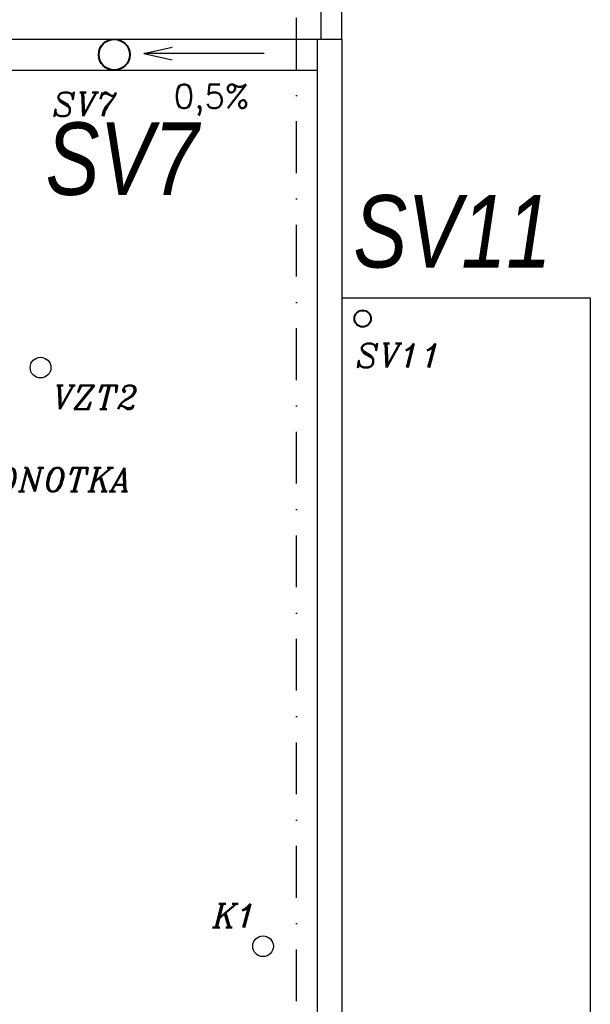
# Model space of a CAD drawing. Header units: millimetres. Extents: x 6435372 to 7248404, y 1559872 to 1886246.
# Tile 70 of 208: x 6817429 to 6820186, y 1765638 to 1770395. Entities that reach past the tile are written whole.
import ezdxf

# ---------------------------------------------------------------- set-up
doc = ezdxf.new("R2010")
doc.units = ezdxf.units.MM
doc.linetypes.add('DASHDOT', pattern=[1, 0.5, -0.25, 0, -0.25])
doc.layers.add('matrice DPS', color=122, linetype='Continuous')
doc.layers.add('ZTI-DEŠŤOVÁ-KANALIZACE', color=210, linetype='KANALIZACE', lineweight=40)
doc.styles.add('INDRA', font='ariali.ttf')
doc.styles.add('KURZIVA', font='italic__.ttf')
doc.styles.get("Standard").update_dxf_attribs({"font": 'romans.shx'})
doc.linetypes.add('KANALIZACE', pattern='A,30,-3.5,["C",Standard,S=2.54,R=0,X=-3.81,Y=-1.27],-0.001', length=33.501)

msp = doc.modelspace()

# ---------------------------------------------------------------- linework, layer by layer
at = {"layer": 'matrice DPS', "linetype": 'DASHDOT', "ltscale": 500}
msp.add_line((6818766.2, 1756651.5), (6818766.2, 1793550.7), dxfattribs=at)
at = {"layer": 'matrice DPS'}
for p, q in [((6818886.2, 1770300.7), (6818886.2, 1792800.7)), ((6818986.2, 1770300.7), (6818986.2, 1792800.7)), ((6814986.2, 1770300.7), (6818986.2, 1770300.7)), ((6818866.2, 1770300.7), (6818866.2, 1760465.2)), ((6818986.2, 1770300.7), (6818986.2, 1760345.2)), ((6818029.2, 1770231.8), (6818166.6, 1770262.3)), ((6818611.2, 1770231.8), (6818029.2, 1770231.8)), ((6818029.2, 1770231.8), (6818166.6, 1770201.3)), ((6814986.2, 1770150.7), (6818866.2, 1770150.7)), ((6818986.2, 1769050.7), (6820186.2, 1769050.7)), ((6820186.2, 1769050.7), (6820186.2, 1760345.2))]:
    msp.add_line(p, q, dxfattribs=at)
for centre, radius in [((6817886.2, 1770225.7), 75), ((6819086.2, 1768950.7), 40), ((6817529.9, 1768713.9), 50), ((6818604.9, 1765918.6), 50)]:
    msp.add_circle(centre, radius, dxfattribs=at)
at = {"layer": 'ZTI-DEŠŤOVÁ-KANALIZACE', "ltscale": 400}
for centre, radius in [((6817886.2, 1770225.7), 75), ((6819086.2, 1768950.7), 40)]:
    msp.add_circle(centre, radius, dxfattribs=at)

# ---------------------------------------------------------------- texts
at = {"layer": 'matrice DPS'}
msp.add_text('0,5%', height=115, dxfattribs=at).set_placement((6818174.1, 1769967))
at = {"layer": 'matrice DPS', "style": 'KURZIVA'}
for s, p in [('SV7', (6817587.5, 1769928.1)), ('SV11', (6819053.3, 1768714.9)), ('VZT2', (6817589.2, 1768512.7)), ('K1', (6818361.5, 1766009.4))]:
    msp.add_text(s, height=115, dxfattribs=at).set_placement(p)
at = {"layer": 'matrice DPS', "insert": (6815836.3, 1768230.6), "char_height": 115, "width": 2725.369, "attachment_point": 1}
msp.add_mtext('\\fItalic|b0|i0|c238|p0;KONDENZAČNÍ JEDNOTKA\\PKLIMATIZACE', dxfattribs=at)
at = {"layer": 'ZTI-DEŠŤOVÁ-KANALIZACE', "ltscale": 400, "style": 'INDRA', "width": 0.8}
for s, p in [('SV7', (6817554.4, 1769548.3)), ('SV11', (6819041.2, 1769197.6))]:
    msp.add_text(s, height=350, dxfattribs=at).set_placement(p)

doc.saveas('drawing.dxf')
